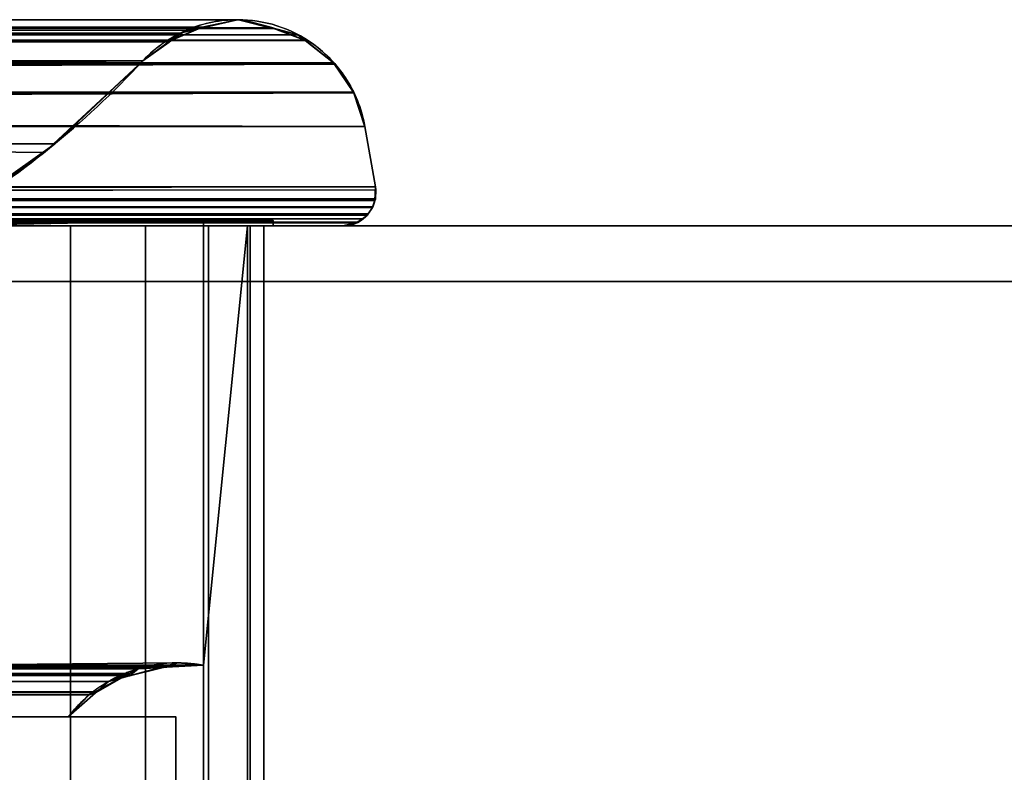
# Model space of a CAD drawing. Header units: millimetres. Extents: x -322 to 8072, y -96 to 57.
# Tile 132 of 256: x 3280 to 3316, y -20 to 7. Entities that reach past the tile are written whole.
import ezdxf

# ---------------------------------------------------------------- set-up
doc = ezdxf.new("R2010")
doc.units = ezdxf.units.MM
doc.layers.add('152', color=7, linetype='Continuous', true_color=0xffffff)

# ---------------------------------------------------------------- blocks, each defined once
blk = doc.blocks.new('UG_SURFACE_013')
at = {"layer": '152', "color": 252, "linetype": 'Continuous', "lineweight": 35}
for points in [[(3289.499, 7.102, 1897.499), (2710.501, 7.12, 1897.499), (2709.605, 6.879, 1898.396)], [(2709.605, 6.879, 1898.396), (3290.394, 6.88, 1898.394), (3289.499, 7.102, 1897.499)], [(2710.51, 7.123, 1897.489), (2710.501, 7.12, 1897.499), (3289.499, 7.102, 1897.499)], [(2711.606, 7.417, 1896.394), (2710.51, 7.123, 1897.489), (3289.488, 7.105, 1897.488)], [(2710.51, 7.123, 1897.489), (3289.499, 7.102, 1897.499), (3289.488, 7.105, 1897.488)], [(2711.75, 7.42, 1896.25), (2711.606, 7.417, 1896.394), (3289.488, 7.105, 1897.488)], [(3289.488, 7.105, 1897.488), (3288.249, 7.413, 1896.249), (2711.75, 7.42, 1896.25)], [(3288.249, 7.413, 1896.249), (2711.781, 7.42, 1896.219), (2711.75, 7.42, 1896.25)], [(2711.75, 7.42, 1896.25), (2711.75, 7.42, 1896.25), (3288.249, 7.413, 1896.249)], [(2713.047, 7.154, 1894.953), (2711.781, 7.42, 1896.219), (3288.249, 7.413, 1896.249)], [(2713.047, 7.154, 1894.953), (3288.249, 7.413, 1896.249), (3288.249, 7.413, 1896.249)], [(3288.249, 7.413, 1896.249), (2713.05, 7.153, 1894.95), (2713.047, 7.154, 1894.953)], [(2713.05, 7.153, 1894.95), (3288.199, 7.42, 1896.199), (3286.958, 7.128, 1894.958)], [(2713.05, 7.153, 1894.95), (3288.219, 7.42, 1896.219), (3288.199, 7.42, 1896.199)], [(3288.249, 7.413, 1896.249), (3288.219, 7.42, 1896.219), (2713.05, 7.153, 1894.95)], [(2713.654, 7.026, 1894.346), (2713.05, 7.153, 1894.95), (3286.952, 7.126, 1894.952)], [(3286.958, 7.128, 1894.958), (3286.952, 7.126, 1894.952), (2713.05, 7.153, 1894.95)], [(2714.226, 6.619, 1893.774), (2713.654, 7.026, 1894.346), (3286.952, 7.126, 1894.952)], [(2714.226, 6.619, 1893.774), (3286.952, 7.126, 1894.952), (3286.161, 6.94, 1894.161)], [(3000, 7.16, 1414.51), (3000, 7.41, 1415.752), (3288.25, 7.42, 1415.75)], [(3288.25, 7.42, 1415.75), (3288.394, 7.417, 1415.606), (3000, 7.16, 1414.51)], [(3000, 7.41, 1415.752), (3288.219, 7.42, 1415.781), (3288.25, 7.42, 1415.75)], [(3286.953, 7.154, 1417.047), (3000, 7.41, 1415.752), (3000, 7.42, 1415.804)], [(3000, 7.42, 1415.804), (3000, 7.16, 1417.039), (3286.95, 7.153, 1417.05), (3286.953, 7.154, 1417.047)], [(3286.953, 7.154, 1417.047), (3288.219, 7.42, 1415.781), (3000, 7.41, 1415.752)], [(3288.25, 7.42, 1415.75), (3288.25, 7.42, 1415.75), (3000, 7.41, 1415.752)], [(3288.394, 7.417, 1415.606), (3289.49, 7.123, 1414.511), (3000, 7.16, 1414.51)], [(3000, 7.05, 1413.963), (3000, 7.16, 1414.51), (3289.499, 7.12, 1414.501)], [(3000, 7.16, 1417.039), (3000, 7.033, 1417.638), (3285.762, 6.611, 1418.239)], [(3285.762, 6.611, 1418.239), (3285.774, 6.619, 1418.226), (3000, 7.16, 1417.039)], [(3285.774, 6.619, 1418.226), (3286.346, 7.026, 1417.654), (3000, 7.16, 1417.039)], [(3286.346, 7.026, 1417.654), (3286.95, 7.153, 1417.05), (3000, 7.16, 1417.039)], [(3289.49, 7.123, 1414.511), (3289.499, 7.12, 1414.501), (3000, 7.16, 1414.51)], [(3289.499, 7.12, 1414.501), (3290.395, 6.879, 1413.604), (3000, 7.05, 1413.963)], [(3286.95, 7.153, 1417.05), (3285.765, 6.645, 1893.765), (3286.161, 6.94, 1894.161)], [(3286.95, 7.153, 1417.05), (3286.346, 7.026, 1417.654), (3285.765, 6.645, 1893.765)], [(3286.953, 7.154, 1417.047), (3286.161, 6.94, 1894.161), (3286.952, 7.126, 1894.952)], [(3286.161, 6.94, 1894.161), (3286.953, 7.154, 1417.047), (3286.95, 7.153, 1417.05)], [(3286.952, 7.126, 1894.952), (3286.958, 7.128, 1894.958), (3286.953, 7.154, 1417.047)], [(3288.219, 7.42, 1415.781), (3286.953, 7.154, 1417.047), (3286.958, 7.128, 1894.958)], [(3288.219, 7.42, 1415.781), (3286.958, 7.128, 1894.958), (3288.199, 7.42, 1896.199)], [(3288.199, 7.42, 1896.199), (3288.25, 7.42, 1415.75), (3288.219, 7.42, 1415.781)], [(3288.199, 7.42, 1896.199), (3288.219, 7.42, 1896.219), (3288.25, 7.42, 1415.75)], [(3288.219, 7.42, 1896.219), (3288.249, 7.413, 1896.249), (3288.25, 7.42, 1415.75)], [(3288.249, 7.413, 1896.249), (3288.394, 7.417, 1415.606), (3288.25, 7.42, 1415.75)], [(3288.25, 7.42, 1415.75), (3288.249, 7.413, 1896.249), (3288.249, 7.413, 1896.249)], [(3288.25, 7.42, 1415.75), (3288.25, 7.42, 1415.75), (3288.249, 7.413, 1896.249)], [(3288.249, 7.413, 1896.249), (3289.49, 7.123, 1414.511), (3288.394, 7.417, 1415.606)], [(3288.249, 7.413, 1896.249), (3289.488, 7.105, 1897.488), (3289.49, 7.123, 1414.511)], [(3289.499, 7.12, 1414.501), (3289.49, 7.123, 1414.511), (3289.488, 7.105, 1897.488)], [(3289.488, 7.105, 1897.488), (3289.499, 7.102, 1897.499), (3289.499, 7.12, 1414.501)], [(3289.499, 7.12, 1414.501), (3289.499, 7.102, 1897.499), (3290.394, 6.88, 1898.394)], [(3290.395, 6.879, 1413.604), (3289.499, 7.12, 1414.501), (3290.645, 6.681, 1898.645)], [(3290.394, 6.88, 1898.394), (3290.645, 6.681, 1898.645), (3289.499, 7.12, 1414.501)], [(2709.605, 6.879, 1898.396), (2709.355, 6.681, 1898.645), (3290.645, 6.681, 1898.645)], [(2709.605, 6.879, 1898.396), (3290.645, 6.681, 1898.645), (3290.394, 6.88, 1898.394)], [(3286.161, 6.94, 1894.161), (2714.238, 6.611, 1893.762), (2714.226, 6.619, 1893.774)], [(2714.238, 6.611, 1893.762), (3286.161, 6.94, 1894.161), (3285.765, 6.645, 1893.765)], [(3000, 6.651, 1413.389), (3000, 7.05, 1413.963), (3290.395, 6.879, 1413.604)], [(3000, 7.033, 1417.638), (3000, 6.631, 1418.206), (3285.762, 6.611, 1418.239)], [(3290.395, 6.879, 1413.604), (3290.645, 6.681, 1413.355), (3000, 6.651, 1413.389)], [(3286.346, 7.026, 1417.654), (3285.774, 6.619, 1418.226), (3285.765, 6.645, 1893.765)], [(3290.645, 6.681, 1898.645), (3290.645, 6.681, 1413.355), (3290.395, 6.879, 1413.604)], [(3291.67, 5.867, 1899.67), (3291.668, 5.868, 1899.668), (2709.351, 6.678, 1898.649), (2708.332, 5.868, 1899.668)], [(2709.355, 6.681, 1898.645), (2709.351, 6.678, 1898.649), (3290.649, 6.677, 1898.649)], [(3291.668, 5.868, 1899.668), (3290.649, 6.677, 1898.649), (2709.351, 6.678, 1898.649)], [(2709.355, 6.681, 1898.645), (3290.649, 6.677, 1898.649), (3290.645, 6.681, 1898.645)], [(3285.765, 6.645, 1893.765), (3285.757, 6.639, 1893.757), (2714.238, 6.611, 1893.762)], [(2715.187, 5.936, 1892.813), (2714.238, 6.611, 1893.762), (3285.757, 6.639, 1893.757)], [(3285.757, 6.639, 1893.757), (3284.813, 5.936, 1892.813), (2715.187, 5.936, 1892.813)], [(3290.645, 6.681, 1413.355), (3290.649, 6.678, 1413.351), (3000, 6.651, 1413.389)], [(3000, 5.97, 1412.408), (3000, 6.651, 1413.389), (3290.649, 6.678, 1413.351)], [(3290.649, 6.678, 1413.351), (3291.668, 5.868, 1412.332), (3000, 5.97, 1412.408)], [(3000, 6.631, 1418.206), (3000, 5.936, 1419.187), (3284.813, 5.936, 1419.187)], [(3284.813, 5.936, 1419.187), (3285.762, 6.611, 1418.239), (3000, 6.631, 1418.206)], [(3285.762, 6.611, 1418.239), (3284.813, 5.936, 1892.813), (3285.757, 6.639, 1893.757)], [(3285.762, 6.611, 1418.239), (3284.813, 5.936, 1419.187), (3284.813, 5.936, 1892.813)], [(3285.757, 6.639, 1893.757), (3285.765, 6.645, 1893.765), (3285.774, 6.619, 1418.226)], [(3285.757, 6.639, 1893.757), (3285.774, 6.619, 1418.226), (3285.762, 6.611, 1418.239)], [(3290.649, 6.678, 1413.351), (3290.645, 6.681, 1413.355), (3290.645, 6.681, 1898.645), (3290.649, 6.677, 1898.649)], [(3291.668, 5.868, 1899.668), (3291.668, 5.868, 1412.332), (3290.649, 6.678, 1413.351)], [(3290.649, 6.677, 1898.649), (3291.668, 5.868, 1899.668), (3290.649, 6.678, 1413.351)], [(3292.406, 4.786, 1900.406), (2708.271, 5.819, 1899.729), (2707.611, 4.827, 1900.389)], [(2708.33, 5.867, 1899.67), (2708.271, 5.819, 1899.729), (3292.406, 4.786, 1900.406)], [(2708.332, 5.868, 1899.668), (2708.33, 5.867, 1899.67), (3291.67, 5.867, 1899.67)], [(2708.33, 5.867, 1899.67), (3292.406, 4.787, 1900.406), (3292.401, 4.803, 1900.401)], [(3292.401, 4.803, 1900.401), (3291.728, 5.821, 1899.728), (2708.33, 5.867, 1899.67)], [(3292.406, 4.786, 1900.406), (3292.406, 4.787, 1900.406), (2708.33, 5.867, 1899.67)], [(3291.728, 5.821, 1899.728), (3291.67, 5.867, 1899.67), (2708.33, 5.867, 1899.67)], [(2720.219, 1.525, 1887.781), (2715.187, 5.936, 1892.813), (3284.813, 5.936, 1892.813)], [(2720.219, 1.525, 1887.781), (3284.813, 5.936, 1892.813), (3281.65, 2.955, 1889.65)], [(3000, 5.87, 1412.345), (3000, 5.97, 1412.408), (3291.668, 5.868, 1412.332)], [(3277.856, 0.256, 1426.144), (3281.263, 2.641, 1422.737), (3000, 5.936, 1419.187)], [(3281.263, 2.641, 1422.737), (3284.813, 5.936, 1419.187), (3000, 5.936, 1419.187)], [(3291.668, 5.868, 1412.332), (3291.67, 5.867, 1412.33), (3000, 5.87, 1412.345)], [(3000, 4.751, 1411.652), (3000, 5.87, 1412.345), (3291.67, 5.867, 1412.33)], [(3291.67, 5.867, 1412.33), (3291.729, 5.819, 1412.271), (3000, 4.751, 1411.652)], [(3000, 4.751, 1411.652), (3291.729, 5.819, 1412.271), (3292.389, 4.827, 1411.611)], [(3284.813, 5.936, 1892.813), (3284.813, 5.936, 1419.187), (3281.263, 2.641, 1422.737)], [(3281.65, 2.955, 1889.65), (3284.813, 5.936, 1892.813), (3281.263, 2.641, 1422.737)], [(3291.729, 5.819, 1412.271), (3291.67, 5.867, 1412.33), (3291.668, 5.868, 1899.668), (3291.67, 5.867, 1899.67)], [(3291.67, 5.867, 1412.33), (3291.668, 5.868, 1412.332), (3291.668, 5.868, 1899.668)], [(3292.403, 4.785, 1411.597), (3291.67, 5.867, 1899.67), (3291.728, 5.821, 1899.728)], [(3291.67, 5.867, 1899.67), (3292.403, 4.785, 1411.597), (3292.389, 4.827, 1411.611)], [(3292.389, 4.827, 1411.611), (3291.729, 5.819, 1412.271), (3291.67, 5.867, 1899.67)], [(3292.403, 4.785, 1411.597), (3291.728, 5.821, 1899.728), (3292.401, 4.803, 1900.401)], [(2707.597, 4.784, 1900.403), (2707.203, 3.582, 1900.797), (3292.797, 3.582, 1900.797)], [(2707.611, 4.827, 1900.389), (2707.597, 4.785, 1900.403), (3292.406, 4.786, 1900.406)], [(3292.797, 3.582, 1900.797), (3292.406, 4.786, 1900.406), (2707.597, 4.784, 1900.403)], [(2707.597, 4.785, 1900.403), (2707.597, 4.784, 1900.403), (3292.406, 4.786, 1900.406)], [(3292.389, 4.827, 1411.611), (3292.403, 4.785, 1411.597), (3000, 4.751, 1411.652)], [(3292.403, 4.785, 1411.597), (3292.403, 4.784, 1411.597), (3000, 4.751, 1411.652)], [(3000, 3.582, 1411.203), (3000, 4.37, 1411.415), (3292.403, 4.784, 1411.597)], [(3292.403, 4.784, 1411.597), (3292.797, 3.582, 1411.203), (3000, 3.582, 1411.203)], [(3000, 4.37, 1411.415), (3000, 4.751, 1411.652), (3292.403, 4.784, 1411.597)], [(3292.401, 4.803, 1900.401), (3292.406, 4.787, 1900.406), (3292.403, 4.785, 1411.597)], [(3292.403, 4.784, 1411.597), (3292.403, 4.785, 1411.597), (3292.406, 4.787, 1900.406), (3292.406, 4.786, 1900.406)], [(3292.406, 4.786, 1900.406), (3292.797, 3.582, 1900.797), (3292.403, 4.784, 1411.597)], [(3292.797, 3.582, 1900.797), (3292.797, 3.582, 1411.203), (3292.403, 4.784, 1411.597)], [(2707.203, 3.582, 1900.797), (2706.818, 1.409, 1901.182), (3293.182, 1.409, 1901.182), (3292.797, 3.582, 1900.797)], [(3000, 3.582, 1411.203), (3292.797, 3.582, 1411.203), (3293.182, 1.409, 1410.818), (3000, 1.409, 1410.818)], [(3292.797, 3.582, 1900.797), (3293.182, 1.409, 1901.182), (3293.182, 1.409, 1410.818), (3292.797, 3.582, 1411.203)], [(2722.144, 0.256, 1885.856), (2720.219, 1.525, 1887.781), (3281.65, 2.955, 1889.65)], [(3281.65, 2.955, 1889.65), (3277.856, 0.256, 1885.856), (2722.144, 0.256, 1885.856)], [(3281.65, 2.955, 1889.65), (3281.263, 2.641, 1422.737), (3277.856, 0.256, 1426.144)], [(3277.856, 0.256, 1426.144), (3277.856, 0.256, 1885.856), (3281.65, 2.955, 1889.65)], [(3293.182, 1.409, 1901.182), (2706.803, 1.121, 1901.197), (2706.839, 0.927, 1901.161)], [(3293.182, 1.409, 1901.182), (2706.818, 1.409, 1901.182), (2706.803, 1.121, 1901.197)], [(2706.839, 0.927, 1901.161), (3293.196, 1.299, 1901.196), (3293.182, 1.409, 1901.182)], [(3293.179, 0.978, 1901.179), (3293.196, 1.299, 1901.196), (2706.839, 0.927, 1901.161)], [(3000, 0.925, 1410.834), (3000, 1.409, 1410.818), (3293.182, 1.409, 1410.818)], [(3293.182, 1.409, 1410.818), (3293.196, 1.299, 1410.804), (3000, 0.925, 1410.834)], [(3000, 0.925, 1410.834), (3293.196, 1.299, 1410.804), (3293.179, 0.978, 1410.821)], [(3293.182, 1.409, 1901.182), (3293.16, 0.92, 1410.84), (3293.179, 0.978, 1410.821)], [(3293.16, 0.92, 1410.84), (3293.182, 1.409, 1901.182), (3293.196, 1.299, 1901.196)], [(3293.16, 0.92, 1410.84), (3293.196, 1.299, 1901.196), (3293.179, 0.978, 1901.179)], [(3293.179, 0.978, 1410.821), (3293.196, 1.299, 1410.804), (3293.182, 1.409, 1901.182)], [(3293.196, 1.299, 1410.804), (3293.182, 1.409, 1410.818), (3293.182, 1.409, 1901.182)], [(2706.839, 0.927, 1901.161), (3293.16, 0.92, 1901.16), (3293.179, 0.978, 1901.179)], [(2706.839, 0.927, 1901.161), (2706.841, 0.918, 1901.16), (3293.16, 0.92, 1901.16)], [(3293.16, 0.92, 1901.16), (2706.841, 0.918, 1901.16), (2706.855, 0.842, 1901.145)], [(2706.855, 0.842, 1901.145), (2706.93, 0.673, 1901.07), (3293.16, 0.92, 1901.16)], [(3293.16, 0.919, 1901.16), (3293.16, 0.92, 1901.16), (2706.93, 0.673, 1901.07)], [(3293.085, 0.687, 1901.085), (3293.16, 0.919, 1901.16), (2706.93, 0.673, 1901.07)], [(3293.179, 0.978, 1410.821), (3293.16, 0.92, 1410.84), (3000, 0.925, 1410.834)], [(3293.16, 0.92, 1410.84), (3000, 0.915, 1410.834), (3000, 0.925, 1410.834)], [(3000, 0.679, 1410.946), (3293.16, 0.92, 1410.84), (3293.16, 0.919, 1410.84)], [(3000, 0.679, 1410.946), (3000, 0.915, 1410.834), (3293.16, 0.92, 1410.84)], [(3000, 0.672, 1410.95), (3293.16, 0.919, 1410.84), (3293.085, 0.687, 1410.915)], [(3293.16, 0.919, 1410.84), (3000, 0.672, 1410.95), (3000, 0.679, 1410.946)], [(3293.085, 0.687, 1901.085), (3293.07, 0.665, 1901.07), (3293.16, 0.919, 1410.84)], [(3293.085, 0.687, 1410.915), (3293.16, 0.919, 1410.84), (3293.07, 0.665, 1901.07)], [(3293.16, 0.919, 1410.84), (3293.16, 0.919, 1901.16), (3293.085, 0.687, 1901.085)], [(3293.179, 0.978, 1901.179), (3293.16, 0.92, 1901.16), (3293.16, 0.92, 1410.84)], [(3293.16, 0.92, 1901.16), (3293.16, 0.919, 1901.16), (3293.16, 0.919, 1410.84), (3293.16, 0.92, 1410.84)], [(3293.07, 0.665, 1901.07), (3293.085, 0.687, 1901.085), (2706.93, 0.673, 1901.07)], [(2706.93, 0.673, 1901.07), (2706.933, 0.667, 1901.067), (3293.07, 0.665, 1901.07)], [(3293.07, 0.664, 1901.07), (2706.933, 0.667, 1901.067), (2706.968, 0.588, 1901.032)], [(3293.07, 0.664, 1901.07), (3293.07, 0.665, 1901.07), (2706.933, 0.667, 1901.067)], [(2706.968, 0.588, 1901.032), (2707.085, 0.448, 1900.915), (3293.07, 0.664, 1901.07)], [(3293.07, 0.664, 1901.07), (2707.085, 0.448, 1900.915), (2707.088, 0.444, 1900.912)], [(2707.088, 0.444, 1900.912), (3292.916, 0.434, 1900.916), (3293.07, 0.664, 1901.07)], [(3292.916, 0.434, 1900.916), (2707.088, 0.444, 1900.912), (2707.217, 0.291, 1900.784)], [(3292.916, 0.434, 1900.916), (3292.916, 0.434, 1900.916), (2707.088, 0.444, 1900.912)], [(2707.217, 0.291, 1900.784), (2707.283, 0.254, 1900.717), (3292.916, 0.434, 1900.916)], [(3292.89, 0.395, 1900.89), (3292.916, 0.434, 1900.916), (2707.283, 0.254, 1900.717)], [(3292.89, 0.395, 1900.89), (2707.283, 0.254, 1900.717), (2707.286, 0.252, 1900.714)], [(2707.286, 0.252, 1900.714), (3292.711, 0.257, 1900.711), (3292.89, 0.395, 1900.89)], [(3293.085, 0.687, 1410.915), (3293.07, 0.665, 1410.93), (3000, 0.672, 1410.95)], [(3000, 0.475, 1411.044), (3000, 0.672, 1410.95), (3293.07, 0.665, 1410.93)], [(3000, 0.441, 1411.082), (3293.07, 0.665, 1410.93), (3293.07, 0.664, 1410.93)], [(3000, 0.441, 1411.082), (3000, 0.475, 1411.044), (3293.07, 0.665, 1410.93)], [(3000, 0.441, 1411.082), (3293.07, 0.664, 1410.93), (3292.916, 0.434, 1411.084)], [(3292.916, 0.434, 1411.084), (3000, 0.437, 1411.087), (3000, 0.441, 1411.082)], [(3000, 0.257, 1411.293), (3000, 0.437, 1411.087), (3292.916, 0.434, 1411.084)], [(3000, 0.257, 1411.293), (3292.916, 0.434, 1411.084), (3292.89, 0.395, 1411.11)], [(3000, 0.257, 1411.293), (3292.916, 0.434, 1411.084), (3292.916, 0.434, 1411.084)], [(3000, 0.257, 1411.293), (3292.89, 0.395, 1411.11), (3292.711, 0.257, 1411.289)], [(3292.89, 0.395, 1900.89), (3292.711, 0.257, 1900.711), (3292.71, 0.256, 1411.29), (3292.711, 0.257, 1411.289)], [(3292.916, 0.434, 1900.916), (3292.711, 0.257, 1411.289), (3292.89, 0.395, 1411.11)], [(3292.711, 0.257, 1411.289), (3292.916, 0.434, 1900.916), (3292.89, 0.395, 1900.89)], [(3292.89, 0.395, 1411.11), (3292.916, 0.434, 1411.084), (3292.916, 0.434, 1900.916)], [(3292.916, 0.434, 1411.084), (3293.07, 0.664, 1410.93), (3293.07, 0.664, 1901.07)], [(3292.916, 0.434, 1900.916), (3292.916, 0.434, 1900.916), (3292.916, 0.434, 1411.084)], [(3293.07, 0.665, 1901.07), (3293.07, 0.665, 1410.93), (3293.085, 0.687, 1410.915)], [(3293.07, 0.665, 1901.07), (3293.07, 0.664, 1901.07), (3293.07, 0.664, 1410.93), (3293.07, 0.665, 1410.93)], [(3409, 0, 2017), (2591, 0, 2017), (2591, -26, 2017), (3409, -26, 2017)], [(3409, -2), (2591, -2), (2591, 0, 2), (3409, 0, 2)], [(3409, 0, 2), (2591, 0, 2), (2708, 0, 1412), (3000, 0, 1412)], [(3292, 0, 1900), (2708, 0, 1900), (2591, 0, 2017), (3409, 0, 2017)], [(3292.71, 0.256, 1900.71), (3292.711, 0.257, 1900.711), (2707.286, 0.252, 1900.714)], [(3292.71, 0.256, 1900.71), (2707.286, 0.252, 1900.714), (2707.519, 0.122, 1900.481)], [(3292.554, 0.135, 1900.554), (3292.71, 0.256, 1900.71), (2707.519, 0.122, 1900.481)], [(3292.482, 0.118, 1900.482), (3292.554, 0.135, 1900.554), (2707.519, 0.122, 1900.481)], [(2707.519, 0.122, 1900.481), (2707.521, 0.121, 1900.479), (3292.482, 0.118, 1900.482)], [(3292.481, 0.118, 1900.481), (2707.521, 0.121, 1900.479), (2707.636, 0.057, 1900.364)], [(3292.481, 0.118, 1900.481), (3292.482, 0.118, 1900.482), (2707.521, 0.121, 1900.479)], [(3292.481, 0.118, 1900.481), (2707.636, 0.057, 1900.364), (2708, 0, 1900)], [(2708, 0, 1900), (3292, 0, 1900), (3292.481, 0.118, 1900.481)], [(3289.5, 0.2, 1897.5), (2710.5, 0.2, 1897.5), (2713, 0.2, 1895), (3287, 0.2, 1895)], [(3287, 0.2, 1417), (2713, 0.2, 1417), (2710.5, 0.2, 1414.5), (3289.5, 0.2, 1414.5)], [(2710.5, 0.2, 1414.5), (2710.5, 0, 1414.5), (3289.5, 0, 1414.5), (3289.5, 0.2, 1414.5)], [(2710.5, 0.2, 1897.5), (3289.5, 0.2, 1897.5), (3289.5, 0, 1897.5), (2710.5, 0, 1897.5)], [(2710.5, 0, 1414.5), (3279.511, 0, 1415.475), (3282.213, 0, 1414.95)], [(3282.213, 0, 1414.95), (3289.5, 0, 1414.5), (2710.5, 0, 1414.5)], [(2717.787, 0, 1897.05), (2710.5, 0, 1897.5), (3289.5, 0, 1897.5)], [(3277.221, 0, 1417), (2722.779, 0, 1417), (2713, 0.2, 1417), (3287, 0.2, 1417)], [(2722.779, 0, 1895), (3277.221, 0, 1895), (3287, 0.2, 1895), (2713, 0.2, 1895)], [(3289.5, 0, 1897.5), (2720.489, 0, 1896.525), (2717.787, 0, 1897.05)], [(2722.779, 0, 1895), (2720.489, 0, 1896.525), (3289.5, 0, 1897.5), (3282.213, 0, 1897.05)], [(3282.213, 0, 1897.05), (3279.511, 0, 1896.525), (2722.779, 0, 1895)], [(3292.711, 0.257, 1411.289), (3000, 0.254, 1411.296), (3000, 0.257, 1411.293)], [(3000, 0.254, 1411.296), (3292.711, 0.257, 1411.289), (3292.71, 0.256, 1411.29)], [(3292.71, 0.256, 1411.29), (3000, 0.155, 1411.409), (3000, 0.254, 1411.296)], [(3292.71, 0.256, 1411.29), (3292.554, 0.135, 1411.446), (3000, 0.155, 1411.409)], [(3000, 0.155, 1411.409), (3292.554, 0.135, 1411.446), (3292.482, 0.118, 1411.518)], [(3292.482, 0.118, 1411.518), (3000, 0.119, 1411.519), (3000, 0.155, 1411.409)], [(3292.482, 0.118, 1411.518), (3000, 0.118, 1411.522), (3000, 0.119, 1411.519)], [(3292.481, 0.118, 1411.518), (3000, 0, 1412), (3000, 0.009, 1411.855)], [(3000, 0.009, 1411.855), (3000, 0.118, 1411.522), (3292.482, 0.118, 1411.518), (3292.481, 0.118, 1411.518)], [(3292.481, 0.118, 1411.518), (3292, 0, 1412), (3000, 0, 1412)], [(3000, 0, 1412), (3292, 0, 1412), (3409, 0, 2)], [(3287, 0.2, 1417), (3287, -15.8, 1417), (3277.221, -15.8, 1417), (3277.221, 0, 1417)], [(3277.221, 0, 1895), (3277.221, -15.8, 1895), (3287, -15.8, 1895), (3287, 0.2, 1895)], [(3279.511, 0, 1415.475), (3279.511, -39.3, 1415.475), (3282.213, -39.3, 1414.95), (3282.213, 0, 1414.95)], [(3282.213, 0, 1897.05), (3282.213, -39.3, 1897.05), (3279.511, -39.3, 1896.525), (3279.511, 0, 1896.525)], [(3282.213, 0, 1414.95), (3282.213, -39.3, 1414.95), (3284.908, -39.3, 1415.507), (3284.908, 0, 1415.507)], [(3284.908, 0, 1896.493), (3284.908, -39.3, 1896.493), (3282.213, -39.3, 1897.05), (3282.213, 0, 1897.05)], [(3282.213, 0, 1414.95), (3284.908, 0, 1415.507), (3289.5, 0, 1414.5)], [(3284.908, 0, 1896.493), (3282.213, 0, 1897.05), (3289.5, 0, 1897.5)], [(3284.908, 0, 1415.507), (3284.908, -39.3, 1415.507), (3287.18, -39.3, 1417.06), (3287.18, 0, 1417.06)], [(3287.18, 0, 1894.94), (3287.18, -39.3, 1894.94), (3284.908, -39.3, 1896.493), (3284.908, 0, 1896.493)], [(3289.5, 0, 1414.5), (3284.908, 0, 1415.507), (3287.18, 0, 1417.06)], [(3287.18, 0, 1894.94), (3284.908, 0, 1896.493), (3289.5, 0, 1897.5)], [(3287, 0.2, 1895), (3287, -15.8, 1895), (3287, -15.8, 1884.983), (3287, 0, 1884.983)], [(3287, 0, 1884.983), (3287, 0, 1427.017), (3287, 0.2, 1417), (3287, 0.2, 1895)], [(3287, 0, 1427.017), (3287, -15.8, 1427.017), (3287, -15.8, 1417), (3287, 0.2, 1417)], [(3289.5, 0.2, 1414.5), (3289.5, 0.2, 1897.5), (3287, 0.2, 1895), (3287, 0.2, 1417)], [(3288.58, 0, 1424.764), (3288.58, -39.3, 1424.764), (3287, -23.5, 1427.017), (3287, -15.8, 1427.017)], [(3287, -15.8, 1427.017), (3287, 0, 1427.017), (3288.58, 0, 1424.764)], [(3288.58, 0, 1887.236), (3287, 0, 1884.983), (3287, -15.8, 1884.983)], [(3287, -15.8, 1884.983), (3287, -23.5, 1884.983), (3288.58, -39.3, 1887.236), (3288.58, 0, 1887.236)], [(3287, 0, 1884.983), (3288.58, 0, 1887.236), (3289.5, 0, 1414.5), (3289.17, 0, 1422.076)], [(3289.17, 0, 1422.076), (3288.58, 0, 1424.764), (3287, 0, 1884.983)], [(3288.58, 0, 1424.764), (3287, 0, 1427.017), (3287, 0, 1884.983)], [(3287.18, 0, 1417.06), (3287.18, -39.3, 1417.06), (3288.677, -39.3, 1419.369), (3288.677, 0, 1419.369)], [(3288.677, 0, 1892.632), (3288.677, -39.3, 1892.632), (3287.18, -39.3, 1894.94), (3287.18, 0, 1894.94)], [(3289.5, 0, 1414.5), (3287.18, 0, 1417.06), (3288.677, 0, 1419.369)], [(3288.677, 0, 1892.632), (3287.18, 0, 1894.94), (3289.5, 0, 1897.5)], [(3289.17, 0, 1422.076), (3289.17, -39.3, 1422.076), (3288.58, -39.3, 1424.764), (3288.58, 0, 1424.764)], [(3288.58, 0, 1887.236), (3288.58, -39.3, 1887.236), (3289.17, -39.3, 1889.924), (3289.17, 0, 1889.924)], [(3289.5, 0, 1414.5), (3288.58, 0, 1887.236), (3289.17, 0, 1889.924)], [(3288.677, 0, 1419.369), (3288.677, -39.3, 1419.369), (3289.17, -39.3, 1422.076), (3289.17, 0, 1422.076)], [(3289.17, 0, 1889.924), (3289.17, -39.3, 1889.924), (3288.677, -39.3, 1892.632), (3288.677, 0, 1892.632)], [(3289.5, 0, 1414.5), (3288.677, 0, 1419.369), (3289.17, 0, 1422.076)], [(3289.17, 0, 1889.924), (3288.677, 0, 1892.632), (3289.5, 0, 1897.5)], [(3289.17, 0, 1889.924), (3289.5, 0, 1897.5), (3289.5, 0, 1414.5)], [(3289.5, 0.2, 1897.5), (3289.5, 0.2, 1414.5), (3289.5, 0, 1414.5), (3289.5, 0, 1897.5)], [(3292.481, 0.118, 1411.518), (3292.481, 0.118, 1900.481), (3292, 0, 1900), (3292, 0, 1412)], [(3292, 0, 1412), (3292, 0, 1900), (3409, 0, 2017), (3409, 0, 2)], [(3292.554, 0.135, 1900.554), (3292.482, 0.118, 1900.482), (3292.481, 0.118, 1411.518), (3292.482, 0.118, 1411.518)], [(3292.482, 0.118, 1900.482), (3292.481, 0.118, 1900.481), (3292.481, 0.118, 1411.518)], [(3292.71, 0.256, 1900.71), (3292.482, 0.118, 1411.518), (3292.554, 0.135, 1411.446)], [(3292.482, 0.118, 1411.518), (3292.71, 0.256, 1900.71), (3292.554, 0.135, 1900.554)], [(3292.554, 0.135, 1411.446), (3292.71, 0.256, 1411.29), (3292.71, 0.256, 1900.71)], [(3292.711, 0.257, 1900.711), (3292.71, 0.256, 1900.71), (3292.71, 0.256, 1411.29)], [(2591, -26), (2591, -2), (3409, -2), (3409, -26)], [(2714.458, -15.793, 1893.542), (3285.546, -15.877, 1893.546), (3277.221, -15.8, 1895)], [(3284.328, -16.095, 1892.328), (2714.458, -15.793, 1893.542), (2715.354, -15.924, 1892.646)], [(3284.328, -16.095, 1892.328), (3284.646, -15.924, 1892.646), (2714.458, -15.793, 1893.542)], [(3284.646, -15.924, 1892.646), (3285.546, -15.877, 1893.546), (2714.458, -15.793, 1893.542)], [(3284.215, -16.155, 1892.216), (2715.354, -15.924, 1892.646), (2715.672, -16.095, 1892.328)], [(2715.354, -15.924, 1892.646), (3284.215, -16.155, 1892.216), (3284.328, -16.095, 1892.328)], [(3000, -15.795, 1418.817), (3285.679, -15.822, 1418.321), (3284.332, -16.183, 1419.668)], [(3284.332, -16.183, 1419.668), (3000, -16.115, 1419.658), (3000, -15.795, 1418.817)], [(3000, -15.795, 1418.817), (3000, -15.797, 1418.332), (3285.679, -15.822, 1418.321)], [(3285.679, -15.822, 1418.321), (3000, -15.797, 1418.332), (3277.221, -15.8, 1417)], [(3277.221, -15.8, 1417), (3286.079, -15.715, 1417.921), (3285.68, -15.821, 1418.32)], [(3277.221, -15.8, 1417), (3287, -15.8, 1417), (3286.079, -15.715, 1417.921)], [(3277.221, -15.8, 1417), (3285.68, -15.821, 1418.32), (3285.679, -15.822, 1418.321)], [(3277.221, -15.8, 1895), (3285.546, -15.877, 1893.546), (3285.671, -15.87, 1893.672)], [(3285.671, -15.87, 1893.672), (3287, -15.8, 1895), (3277.221, -15.8, 1895)], [(3284.646, -15.924, 1892.646), (3284.328, -16.095, 1892.328), (3284.332, -16.183, 1419.668)], [(3285.546, -15.877, 1893.546), (3284.332, -16.183, 1419.668), (3285.679, -15.822, 1418.321)], [(3285.546, -15.877, 1893.546), (3284.646, -15.924, 1892.646), (3284.332, -16.183, 1419.668)], [(3285.679, -15.822, 1418.321), (3285.671, -15.87, 1893.672), (3285.546, -15.877, 1893.546)], [(3285.671, -15.87, 1893.672), (3285.68, -15.821, 1418.32), (3287, -15.8, 1427.017)], [(3287, -15.8, 1427.017), (3287, -15.8, 1884.983), (3285.671, -15.87, 1893.672)], [(3287, -15.8, 1884.983), (3287, -15.8, 1895), (3285.671, -15.87, 1893.672)], [(3285.679, -15.822, 1418.321), (3285.68, -15.821, 1418.32), (3285.671, -15.87, 1893.672)], [(3285.68, -15.821, 1418.32), (3286.079, -15.715, 1417.921), (3287, -15.8, 1427.017)], [(3286.079, -15.715, 1417.921), (3287, -15.8, 1417), (3287, -15.8, 1427.017)], [(3287, -15.8, 1884.983), (3287, -15.8, 1427.017), (3287, -23.5, 1427.017), (3287, -23.5, 1884.983)], [(2715.672, -16.095, 1892.328), (2715.785, -16.155, 1892.216), (3284.215, -16.155, 1892.216)], [(2715.785, -16.155, 1892.216), (3282.885, -16.868, 1890.885), (3283.101, -16.752, 1891.101)], [(3282.885, -16.868, 1890.885), (2715.785, -16.155, 1892.216), (2716.899, -16.752, 1891.101)], [(3283.101, -16.752, 1891.101), (3284.215, -16.155, 1892.216), (2715.785, -16.155, 1892.216)], [(3284.332, -16.183, 1419.668), (3284.324, -16.185, 1419.676), (3000, -16.115, 1419.658)], [(3000, -16.115, 1419.658), (3284.324, -16.185, 1419.676), (3283.58, -16.384, 1420.42)], [(3283.58, -16.384, 1420.42), (3000, -16.441, 1420.516), (3000, -16.115, 1419.658)], [(3284.215, -16.155, 1892.216), (3283.101, -16.752, 1891.101), (3283.123, -16.783, 1420.877)], [(3284.215, -16.155, 1892.216), (3283.123, -16.783, 1420.877), (3283.58, -16.384, 1420.42)], [(3284.328, -16.095, 1892.328), (3283.58, -16.384, 1420.42), (3284.324, -16.185, 1419.676)], [(3283.58, -16.384, 1420.42), (3284.328, -16.095, 1892.328), (3284.215, -16.155, 1892.216)], [(3284.324, -16.185, 1419.676), (3284.332, -16.183, 1419.668), (3284.328, -16.095, 1892.328)], [(3283.58, -16.384, 1420.42), (3000, -16.755, 1420.868), (3000, -16.441, 1420.516)], [(3283.58, -16.384, 1420.42), (3283.123, -16.783, 1420.877), (3283.111, -16.793, 1420.889), (3000, -16.755, 1420.868)], [(2716.899, -16.752, 1891.101), (3282.884, -16.869, 1890.884), (3282.885, -16.868, 1890.885)], [(2716.899, -16.752, 1891.101), (2717.115, -16.868, 1890.885), (3282.884, -16.869, 1890.884)], [(2717.115, -16.868, 1890.885), (2717.116, -16.869, 1890.884), (3282.884, -16.869, 1890.884)], [(2717.871, -17.65, 1890.128), (3282.129, -17.65, 1890.128), (3282.884, -16.869, 1890.884), (2717.116, -16.869, 1890.884)], [(3000, -16.755, 1420.868), (3283.111, -16.793, 1420.889), (3282.129, -17.65, 1421.872)], [(3282.129, -17.65, 1421.872), (3000, -17.65, 1421.872), (3000, -16.755, 1420.868)], [(3282.885, -16.868, 1890.885), (3282.129, -17.65, 1421.872), (3283.111, -16.793, 1420.889)], [(3282.885, -16.868, 1890.885), (3282.884, -16.869, 1890.884), (3282.129, -17.65, 1890.128), (3282.129, -17.65, 1421.872)], [(3283.111, -16.793, 1420.889), (3283.101, -16.752, 1891.101), (3282.885, -16.868, 1890.885)], [(3283.111, -16.793, 1420.889), (3283.123, -16.783, 1420.877), (3283.101, -16.752, 1891.101)], [(2714, -17.65, 1894), (3286, -17.65, 1894), (3282.129, -17.65, 1890.128), (2717.871, -17.65, 1890.128)], [(3000, -17.65, 1421.872), (3282.129, -17.65, 1421.872), (3286, -17.65, 1418), (2714, -17.65, 1418)], [(2714, -17.65, 1894), (2714, -21.65, 1894), (3286, -21.65, 1894), (3286, -17.65, 1894)], [(3286, -17.65, 1418), (3286, -21.65, 1418), (2714, -21.65, 1418), (2714, -17.65, 1418)], [(3282.129, -17.65, 1421.872), (3282.129, -17.65, 1890.128), (3286, -17.65, 1894), (3286, -17.65, 1418)], [(3286, -17.65, 1894), (3286, -21.65, 1894), (3286, -21.65, 1418), (3286, -17.65, 1418)]]:
    blk.add_3dface(points, dxfattribs=at)

msp = doc.modelspace()

# ---------------------------------------------------------------- linework, layer by layer
at = {"layer": '152', "color": 253, "linetype": 'Continuous', "lineweight": -3}
for p, q in [((3292.797, 3.582, 1411.203), (3293.182, 1.409, 1410.818)), ((3292.797, 3.582, 1900.797), (3293.182, 1.409, 1901.182)), ((2706.818, 1.409, 1901.182), (3293.182, 1.409, 1901.182)), ((3293.182, 1.409, 1410.818), (3000, 1.409, 1410.818)), ((3293.182, 1.409, 1901.182), (3293.182, 1.409, 1410.818)), ((3409, 0, 2017), (2591, 0, 2017)), ((3409, 0, 2), (2591, 0, 2)), ((3289.5, 0.2, 1414.5), (2710.5, 0.2, 1414.5)), ((2710.5, 0.2, 1897.5), (3289.5, 0.2, 1897.5)), ((3289.5, 0, 1414.5), (2710.5, 0, 1414.5)), ((2710.5, 0, 1897.5), (3289.5, 0, 1897.5)), ((3287, 0.2, 1417), (2713, 0.2, 1417)), ((2713, 0.2, 1895), (3287, 0.2, 1895)), ((3287, 0.2, 1895), (3287, 0.2, 1417)), ((3287, 0.2, 1417), (3287, -15.8, 1417)), ((3287, -15.8, 1895), (3287, 0.2, 1895)), ((3287, 0, 1884.983), (3287, -15.8, 1884.983)), ((3287, 0, 1884.983), (3287, 0, 1427.017)), ((3287, 0, 1427.017), (3287, -15.8, 1427.017)), ((3289.5, 0, 1414.5), (3289.5, 0.2, 1414.5)), ((3289.5, 0.2, 1897.5), (3289.5, 0, 1897.5)), ((3289.5, 0.2, 1897.5), (3289.5, 0.2, 1414.5)), ((3289.5, 0, 1897.5), (3289.5, 0, 1414.5)), ((2591, -2), (3409, -2)), ((3287, -15.8, 1417), (3277.221, -15.8, 1417)), ((3277.221, -15.8, 1895), (3287, -15.8, 1895)), ((3287, -15.8, 1427.017), (3287, -23.5, 1427.017)), ((3287, -15.8, 1884.983), (3287, -23.5, 1884.983)), ((3287, -15.8, 1427.017), (3287, -15.8, 1417)), ((3287, -15.8, 1884.983), (3287, -15.8, 1427.017)), ((3287, -15.8, 1895), (3287, -15.8, 1884.983)), ((3286, -17.65, 1894), (2714, -17.65, 1894)), ((2714, -17.65, 1418), (3286, -17.65, 1418)), ((3286, -21.65, 1894), (3286, -17.65, 1894)), ((3286, -17.65, 1418), (3286, -17.65, 1894)), ((3286, -21.65, 1418), (3286, -17.65, 1418))]:
    msp.add_line(p, q, dxfattribs=at)
at = {"layer": '152', "color": 253, "linetype": 'Continuous', "lineweight": -3, "extrusion": (0, 1, 0)}
for centre, start, end in [((-3282.171, 1421.95), 133.6214, 315), ((-3282.171, 1890.05), 45, 226.3786)]:
    msp.add_arc(centre, 7, start, end, dxfattribs=at)
at = {"layer": '152', "color": 253, "linetype": 'Continuous', "lineweight": -3}
for points, degree, knots in [([(3288.219, 7.42, 1415.781), (3287.61, 7.42, 1416.39), (3287.013, 7.306, 1416.987), (3285.842, 6.817, 1418.158), (3285.296, 6.455, 1418.704), (3284.813, 5.936, 1419.187)], 3, [0, 0, 0, 0, 0.5, 0.5, 1, 1, 1, 1]), ([(3284.813, 5.936, 1892.813), (3285.3, 6.459, 1893.3), (3285.854, 6.823, 1893.854), (3287.015, 7.305, 1895.015), (3287.611, 7.42, 1895.611), (3288.219, 7.42, 1896.219)], 3, [0, 0, 0, 0, 0.5, 0.5, 1, 1, 1, 1]), ([(3288.219, 7.42, 1896.219), (3289.171, 7.42, 1897.171), (3290.125, 7.138, 1898.125), (3291.386, 6.215, 1899.386), (3291.781, 5.817, 1899.781), (3292.428, 4.832, 1900.428), (3292.68, 4.241, 1900.68), (3292.797, 3.582, 1900.797)], 3, [0, 0, 0, 0, 0.5, 0.5, 0.75, 0.75, 1, 1, 1, 1]), ([(3292.797, 3.582, 1411.203), (3292.563, 4.904, 1411.437), (3291.805, 5.908, 1412.195), (3290.125, 7.138, 1413.875), (3289.17, 7.42, 1414.83), (3288.219, 7.42, 1415.781)], 3, [0, 0, 0, 0, 0.5, 0.5, 1, 1, 1, 1]), ([(3292, 0, 1412), (3292.296, 0, 1411.704), (3292.592, 0.102, 1411.408), (3292.957, 0.457, 1411.043), (3293.065, 0.612, 1410.935), (3293.197, 0.985, 1410.803), (3293.218, 1.204, 1410.782), (3293.182, 1.409, 1410.818)], 3, [0, 0, 0, 0, 0.5, 0.5, 0.75, 0.75, 1, 1, 1, 1]), ([(3292, 0, 1900), (3292.296, 0, 1900.296), (3292.592, 0.102, 1900.592), (3292.957, 0.457, 1900.957), (3293.065, 0.612, 1901.065), (3293.197, 0.985, 1901.197), (3293.218, 1.204, 1901.218), (3293.182, 1.409, 1901.182)], 3, [0, 0, 0, 0, 0.5, 0.5, 0.75, 0.75, 1, 1, 1, 1]), ([(3287, -15.8, 1895), (3286.135, -15.638, 1894.135), (3285.267, -15.701, 1893.267), (3283.581, -16.292, 1891.581), (3282.773, -16.819, 1890.773), (3282.129, -17.65, 1890.129)], 3, [0, 0, 0, 0, 0.5, 0.5, 1, 1, 1, 1]), ([(3282.129, -17.65, 1890.129), (3182.129, -17.65, 1890.129), (2720.477, -17.65, 1890.129), (2717.871, -17.65, 1890.129)], 1, [0, 0, 0.177224, 0.995383, 1, 1])]:
    msp.add_open_spline(points, degree=degree, knots=knots, dxfattribs=at)
for points, degree in [([(2715.187, 5.936, 1892.813), (2905.062, 5.936, 1892.813), (3094.938, 5.936, 1892.813), (3284.813, 5.936, 1892.813)], 3), ([(3284.813, 5.936, 1419.187), (3189.876, 5.936, 1419.187), (3094.938, 5.936, 1419.187), (3000, 5.936, 1419.187)], 3), ([(3284.813, 5.936, 1419.187), (3282.675, 3.636, 1421.325), (3280.323, 1.76, 1423.677), (3277.856, 0.256, 1426.144)], 3), ([(3277.856, 0.256, 1885.856), (3280.323, 1.76, 1888.323), (3282.675, 3.635, 1890.675), (3284.813, 5.936, 1892.813)], 3), ([(3284.813, 5.936, 1892.813), (3284.813, 5.936, 1734.938), (3284.813, 5.936, 1577.062), (3284.813, 5.936, 1419.187)], 3), ([(2707.203, 3.582, 1900.797), (2902.401, 3.582, 1900.797), (3097.599, 3.582, 1900.797), (3292.797, 3.582, 1900.797)], 3), ([(3292.796, 3.582, 1411.204), (3195.197, 3.582, 1411.204), (3097.599, 3.582, 1411.204), (3000, 3.582, 1411.204)], 3), ([(3292.796, 3.582, 1900.796), (3292.796, 3.582, 1737.599), (3292.796, 3.582, 1574.401), (3292.796, 3.582, 1411.204)], 3), ([(2708, 0, 1900), (2902.667, 0, 1900), (3097.333, 0, 1900), (3292, 0, 1900)], 3), ([(3292, 0, 1412), (3194.667, 0, 1412), (3097.333, 0, 1412), (3000, 0, 1412)], 3), ([(3292, 0, 1900), (3292, 0, 1737.333), (3292, 0, 1574.667), (3292, 0, 1412)], 3), ([(3287, -15.8, 1417), (3286.692, -15.742, 1417.308), (3286.385, -15.715, 1417.615), (3286.079, -15.715, 1417.921)], 3), ([(3000, -17.65, 1421.871), (3282.129, -17.65, 1421.871)], 1), ([(3282.129, -17.65, 1421.871), (3282.129, -17.65, 1890.129)], 1)]:
    msp.add_open_spline(points, degree=degree, dxfattribs=at)
msp.add_rational_spline([(3286.079, -15.715, 1417.921), (3284.91, -15.715, 1419.09), (3283.788, -16.066, 1420.212), (3282.833, -16.742, 1421.167), (3282.129, -17.65, 1421.871)], [0.95592967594, 0.914317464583, 0.905782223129, 0.930323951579, 0.987942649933], degree=4, dxfattribs=at)

# ---------------------------------------------------------------- block references
msp.add_blockref('UG_SURFACE_013', (0, 0), dxfattribs=at)

doc.saveas('drawing.dxf')
